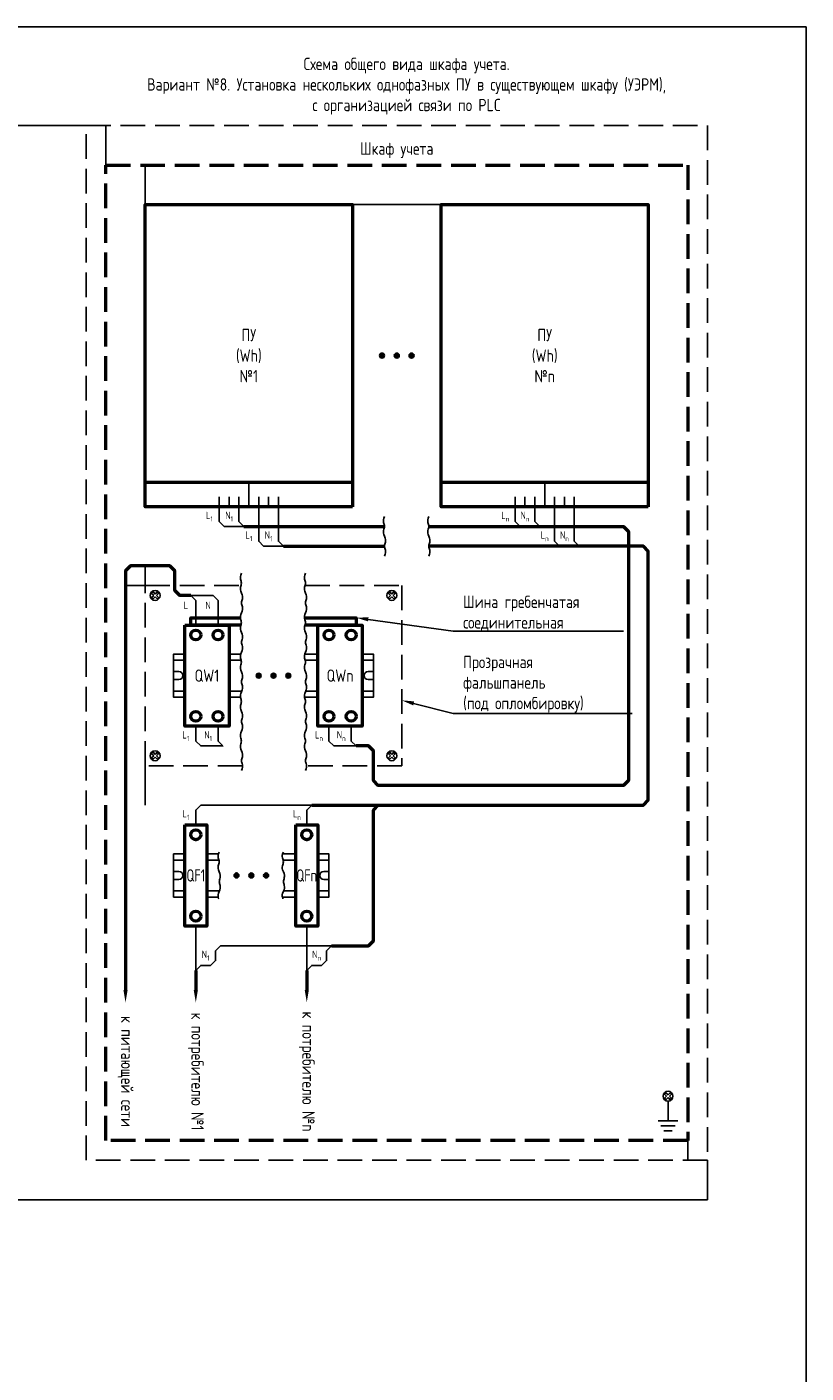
# Model space of a CAD drawing. Header units: millimetres. Extents: x -110 to 4101, y -10868 to 110.
# Tile 90 of 90: x 3943 to 4101, y -2337 to -2064. Entities that reach past the tile are written whole.
import ezdxf
from ezdxf import colors
from ezdxf.entities.mleader import LeaderData, LeaderLine
from ezdxf.math import Vec2, Vec3

# ---------------------------------------------------------------- set-up
doc = ezdxf.new("R2010")
doc.units = ezdxf.units.MM
doc.linetypes.add('GOST2.303 4', pattern=[7, 5, -2, 0])
doc.layers.add('01.Вспомогательный_слой', color=1, linetype='Continuous', plot=False)
doc.styles.add('ЭП', font='GOST.TTF')

msp = doc.modelspace()

# ---------------------------------------------------------------- hatches: boundary and pattern name
at = {"ltscale": 0.2}
h = msp.add_hatch(color=256, dxfattribs=at)
h.dxf.hatch_style = 1
edge = h.paths.add_edge_path()
edge.add_arc((4015.5, -2130.625), 0.5, 0, 360)
h = msp.add_hatch(color=256, dxfattribs=at)
h.dxf.hatch_style = 1
edge = h.paths.add_edge_path()
edge.add_arc((4018.5, -2130.625), 0.5, 0, 360)
h = msp.add_hatch(color=256, dxfattribs=at)
h.dxf.hatch_style = 1
edge = h.paths.add_edge_path()
edge.add_arc((4021.5, -2130.625), 0.5, 0, 360)
h = msp.add_hatch(color=256, dxfattribs=at)
h.dxf.hatch_style = 1
edge = h.paths.add_edge_path()
edge.add_arc((3990.5, -2195.5), 0.5, 0, 360)
h = msp.add_hatch(color=256, dxfattribs=at)
h.dxf.hatch_style = 1
edge = h.paths.add_edge_path()
edge.add_arc((3993.5, -2195.5), 0.5, 0, 360)
h = msp.add_hatch(color=256, dxfattribs=at)
h.dxf.hatch_style = 1
edge = h.paths.add_edge_path()
edge.add_arc((3996.5, -2195.5), 0.5, 0, 360)
h = msp.add_hatch(color=256, dxfattribs=at)
h.dxf.hatch_style = 1
edge = h.paths.add_edge_path()
edge.add_arc((3986, -2236), 0.5, 0, 360)
h = msp.add_hatch(color=256, dxfattribs=at)
h.dxf.hatch_style = 1
edge = h.paths.add_edge_path()
edge.add_arc((3989, -2236), 0.5, 0, 360)
h = msp.add_hatch(color=256, dxfattribs=at)
h.dxf.hatch_style = 1
edge = h.paths.add_edge_path()
edge.add_arc((3992, -2236), 0.5, 0, 360)

# ---------------------------------------------------------------- linework, layer by layer
at = {"linetype": 'GOST2.303 4', "lineweight": 50}
msp.add_lwpolyline([(3959.5, -2092), (4077.5, -2092), (4077.5, -2289.75), (3959.5, -2289.75)], close=True, dxfattribs=at)
at = {"lineweight": 50}
for points in [[(4009.5, -2161.25), (3967.5, -2161.25), (3967.5, -2100), (4009.5, -2100)], [(4069.5, -2161.25), (4027.5, -2161.25), (4027.5, -2100), (4069.5, -2100)], [(3975.5, -2185.25), (3984.5, -2185.25), (3984.5, -2205.75), (3975.5, -2205.75)], [(4002.5, -2185.25), (4011.5, -2185.25), (4011.5, -2205.75), (4002.5, -2205.75)], [(3975.5, -2225.75), (3980, -2225.75), (3980, -2246.25), (3975.5, -2246.25)], [(3998, -2225.75), (4002.5, -2225.75), (4002.5, -2246.25), (3998, -2246.25)]]:
    msp.add_lwpolyline(points, close=True, dxfattribs=at)
for points in [[(3967.5, -2156.25), (4009.5, -2156.25)], [(4027.5, -2156.25), (4069.5, -2156.25)], [(3987.5, -2165.25), (4016, -2165.25)], [(4025, -2165.25), (4064.5, -2165.25), (4065.5, -2166.25), (4065.5, -2216.75), (4064.5, -2217.75), (4014.75, -2217.75), (4013.75, -2216.75), (4013.75, -2210.75), (4012.75, -2209.75), (4010.25, -2209.75)], [(3995.5, -2169.25), (4016, -2169.25)], [(4001.25, -2221.75), (4068.5, -2221.75), (4069.5, -2220.75), (4069.5, -2170.25), (4068.5, -2169.25), (4025, -2169.25)], [(3976.75, -2179.25), (3974.5, -2179.25), (3973.5, -2178.25), (3973.5, -2174.25), (3972.5, -2173.25), (3964.5, -2173.25), (3963.5, -2174.25), (3963.5, -2182.75)], [(3963.5, -2182.75), (3963.5, -2259.25)], [(3986.895, -2185.25), (3976.75, -2185.25), (3976.75, -2183.75), (3986.788, -2183.75)], [(3999.788, -2183.75), (4010.25, -2183.75), (4010.25, -2185.25), (3999.895, -2185.25)], [(4005.25, -2250.25), (4012.75, -2250.25), (4013.75, -2249.25), (4013.75, -2222.75), (4014.75, -2221.75), (4014.75, -2221.75)], [(3977.75, -2255.25), (3977.75, -2259.25)], [(4000.25, -2255.25), (4000.25, -2259.25)]]:
    msp.add_lwpolyline(points, dxfattribs=at)
for points in [[(3967.5, -2156.25), (3967.5, -2161.25)], [(4027.5, -2156.25), (4027.5, -2161.25)], [(3969.217, -2179.25), (3968.793, -2178.826), (3969.076, -2178.543), (3969.5, -2178.967)], [(3969.5, -2179.533), (3969.076, -2179.957), (3968.793, -2179.674), (3969.217, -2179.25)], [(3969.5, -2178.967), (3969.924, -2178.543), (3970.207, -2178.826), (3969.783, -2179.25)], [(3969.783, -2179.25), (3970.207, -2179.674), (3969.924, -2179.957), (3969.5, -2179.533)], [(4017.5, -2178.967), (4017.076, -2178.543), (4016.793, -2178.826), (4017.217, -2179.25)], [(4017.217, -2179.25), (4016.793, -2179.674), (4017.076, -2179.957), (4017.5, -2179.533)], [(4017.783, -2179.25), (4018.207, -2178.826), (4017.924, -2178.543), (4017.5, -2178.967)], [(4017.5, -2179.533), (4017.924, -2179.957), (4018.207, -2179.674), (4017.783, -2179.25)], [(3975.5, -2191.125), (3973.25, -2191.125), (3973.25, -2199.875), (3975.5, -2199.875)], [(4011.5, -2191.125), (4013.75, -2191.125), (4013.75, -2199.875), (4011.5, -2199.875)], [(3975.5, -2192.375), (3973.25, -2192.375), (3973.25, -2198.625), (3975.5, -2198.625)], [(4011.5, -2192.375), (4013.75, -2192.375), (4013.75, -2198.625), (4011.5, -2198.625)], [(3974.312, -2194.687), (3973.25, -2194.687)], [(3974.312, -2196.312), (3973.25, -2196.312)], [(4012.688, -2194.687), (4013.75, -2194.687)], [(4012.688, -2196.312), (4013.75, -2196.312)], [(3969.5, -2211.467), (3969.076, -2211.043), (3968.793, -2211.326), (3969.217, -2211.75)], [(3969.217, -2211.75), (3968.793, -2212.174), (3969.076, -2212.457), (3969.5, -2212.033)], [(3969.783, -2211.75), (3970.207, -2211.326), (3969.924, -2211.043), (3969.5, -2211.467)], [(3969.5, -2212.033), (3969.924, -2212.457), (3970.207, -2212.174), (3969.783, -2211.75)], [(4017.217, -2211.75), (4016.793, -2211.326), (4017.076, -2211.043), (4017.5, -2211.467)], [(4017.5, -2212.033), (4017.076, -2212.457), (4016.793, -2212.174), (4017.217, -2211.75)], [(4017.5, -2211.467), (4017.924, -2211.043), (4018.207, -2211.326), (4017.783, -2211.75)], [(4017.783, -2211.75), (4018.207, -2212.174), (4017.924, -2212.457), (4017.5, -2212.033)], [(3975.5, -2231.625), (3973.25, -2231.625), (3973.25, -2240.375), (3975.5, -2240.375)], [(4002.5, -2231.625), (4004.75, -2231.625), (4004.75, -2240.375), (4002.5, -2240.375)], [(3975.5, -2232.875), (3973.25, -2232.875), (3973.25, -2239.125), (3975.5, -2239.125)], [(4002.5, -2232.875), (4004.75, -2232.875), (4004.75, -2239.125), (4002.5, -2239.125)], [(3974.312, -2235.188), (3973.25, -2235.188)], [(3974.312, -2236.813), (3973.25, -2236.813)], [(4003.687, -2235.188), (4004.75, -2235.188)], [(4003.687, -2236.813), (4004.75, -2236.813)], [(4073.5, -2280.467), (4073.076, -2280.043), (4072.793, -2280.326), (4073.217, -2280.75)], [(4073.217, -2280.75), (4072.793, -2281.174), (4073.076, -2281.457), (4073.5, -2281.033)], [(4073.783, -2280.75), (4074.207, -2280.326), (4073.924, -2280.043), (4073.5, -2280.467)], [(4073.5, -2281.033), (4073.924, -2281.457), (4074.207, -2281.174), (4073.783, -2280.75)]]:
    msp.add_lwpolyline(points)
at = {"ltscale": 0.2}
for points in [[(3982.5, -2161.25), (3982.5, -2164.25), (3983.5, -2165.25), (3983.5, -2165.25)], [(3986.5, -2161.25), (3986.5, -2164.25), (3987.5, -2165.25), (3987.5, -2165.25)], [(3990.5, -2161.25), (3990.5, -2168.25), (3991.5, -2169.25), (3991.5, -2169.25)], [(3994.5, -2161.25), (3994.5, -2168.25), (3995.5, -2169.25), (3995.5, -2169.25)], [(4016, -2163.25), (4015.856, -2163.603), (4015.789, -2163.914), (4015.78, -2164.19), (4015.812, -2164.437), (4015.868, -2164.661), (4015.93, -2164.867), (4015.979, -2165.062), (4016, -2165.25), (4015.979, -2165.438), (4015.93, -2165.633), (4015.868, -2165.839), (4015.812, -2166.062), (4015.78, -2166.31), (4015.789, -2166.586), (4015.856, -2166.897), (4016, -2167.25)], [(4025, -2163.25), (4024.856, -2163.603), (4024.789, -2163.914), (4024.78, -2164.19), (4024.812, -2164.437), (4024.868, -2164.661), (4024.93, -2164.867), (4024.979, -2165.062), (4025, -2165.25), (4024.979, -2165.438), (4024.93, -2165.633), (4024.868, -2165.839), (4024.812, -2166.062), (4024.78, -2166.31), (4024.789, -2166.586), (4024.856, -2166.897), (4025, -2167.25)], [(4042.5, -2161.25), (4042.5, -2164.25), (4043.5, -2165.25), (4043.5, -2165.25)], [(4046.5, -2161.25), (4046.5, -2164.25), (4047.5, -2165.25), (4047.5, -2165.25)], [(4050.5, -2161.25), (4050.5, -2168.25), (4051.5, -2169.25), (4051.5, -2169.25)], [(4054.5, -2161.25), (4054.5, -2168.25), (4055.5, -2169.25), (4055.5, -2169.25)], [(3983.5, -2165.25), (3987.5, -2165.25)], [(4047.5, -2165.25), (4043.5, -2165.25)], [(3991.5, -2169.25), (3995.5, -2169.25)], [(4016, -2167.25), (4016.144, -2167.603), (4016.211, -2167.914), (4016.22, -2168.19), (4016.187, -2168.437), (4016.132, -2168.661), (4016.07, -2168.867), (4016.021, -2169.062), (4016, -2169.25), (4016.021, -2169.438), (4016.07, -2169.633), (4016.132, -2169.839), (4016.187, -2170.062), (4016.22, -2170.31), (4016.211, -2170.586), (4016.144, -2170.897), (4016, -2171.25)], [(4025, -2167.25), (4025.144, -2167.603), (4025.211, -2167.914), (4025.22, -2168.19), (4025.187, -2168.437), (4025.132, -2168.661), (4025.07, -2168.867), (4025.021, -2169.062), (4025, -2169.25), (4025.021, -2169.438), (4025.07, -2169.633), (4025.132, -2169.839), (4025.187, -2170.062), (4025.22, -2170.31), (4025.211, -2170.586), (4025.144, -2170.897), (4025, -2171.25)], [(4055.5, -2169.25), (4051.5, -2169.25)], [(3987, -2174.75), (3986.856, -2175.103), (3986.789, -2175.414), (3986.78, -2175.69), (3986.812, -2175.937), (3986.868, -2176.161), (3986.93, -2176.367), (3986.979, -2176.562), (3987, -2176.75), (3986.979, -2176.938), (3986.93, -2177.133), (3986.868, -2177.339), (3986.812, -2177.562), (3986.78, -2177.81), (3986.789, -2178.086), (3986.856, -2178.397), (3987, -2178.75)], [(4000, -2174.75), (3999.856, -2175.103), (3999.789, -2175.414), (3999.78, -2175.69), (3999.812, -2175.937), (3999.868, -2176.161), (3999.93, -2176.367), (3999.979, -2176.562), (4000, -2176.75), (3999.979, -2176.938), (3999.93, -2177.133), (3999.868, -2177.339), (3999.812, -2177.562), (3999.78, -2177.81), (3999.789, -2178.086), (3999.856, -2178.397), (4000, -2178.75)], [(3982.25, -2185.25), (3982.25, -2180.25), (3981.25, -2179.25), (3976.75, -2179.25)], [(3977.75, -2185.25), (3977.75, -2180.25), (3976.75, -2179.25), (3976.75, -2179.25)], [(3987, -2178.75), (3987.144, -2179.103), (3987.211, -2179.414), (3987.22, -2179.69), (3987.188, -2179.937), (3987.132, -2180.161), (3987.07, -2180.367), (3987.021, -2180.562), (3987, -2180.75), (3987.021, -2180.938), (3987.07, -2181.133), (3987.132, -2181.339), (3987.188, -2181.562), (3987.22, -2181.81), (3987.211, -2182.086), (3987.144, -2182.397), (3987, -2182.75)], [(4000, -2178.75), (4000.144, -2179.103), (4000.211, -2179.414), (4000.22, -2179.69), (4000.188, -2179.937), (4000.132, -2180.161), (4000.07, -2180.367), (4000.021, -2180.562), (4000, -2180.75), (4000.021, -2180.938), (4000.07, -2181.133), (4000.132, -2181.339), (4000.188, -2181.562), (4000.22, -2181.81), (4000.211, -2182.086), (4000.144, -2182.397), (4000, -2182.75)], [(3987, -2182.75), (3986.856, -2183.103), (3986.789, -2183.414), (3986.78, -2183.69), (3986.812, -2183.937), (3986.868, -2184.161), (3986.93, -2184.367), (3986.979, -2184.562), (3987, -2184.75), (3986.979, -2184.938), (3986.93, -2185.133), (3986.868, -2185.339), (3986.812, -2185.562), (3986.78, -2185.81), (3986.789, -2186.086), (3986.856, -2186.397), (3987, -2186.75)], [(4000, -2182.75), (3999.856, -2183.103), (3999.789, -2183.414), (3999.78, -2183.69), (3999.812, -2183.937), (3999.868, -2184.161), (3999.93, -2184.367), (3999.979, -2184.562), (4000, -2184.75), (3999.979, -2184.938), (3999.93, -2185.133), (3999.868, -2185.339), (3999.812, -2185.562), (3999.78, -2185.81), (3999.789, -2186.086), (3999.856, -2186.397), (4000, -2186.75)], [(3987, -2186.75), (3987.144, -2187.103), (3987.211, -2187.414), (3987.22, -2187.69), (3987.188, -2187.937), (3987.132, -2188.161), (3987.07, -2188.367), (3987.021, -2188.562), (3987, -2188.75), (3987.021, -2188.938), (3987.07, -2189.133), (3987.132, -2189.339), (3987.188, -2189.562), (3987.22, -2189.81), (3987.211, -2190.086), (3987.144, -2190.397), (3987, -2190.75)], [(4000, -2186.75), (4000.144, -2187.103), (4000.211, -2187.414), (4000.22, -2187.69), (4000.188, -2187.937), (4000.132, -2188.161), (4000.07, -2188.367), (4000.021, -2188.562), (4000, -2188.75), (4000.021, -2188.938), (4000.07, -2189.133), (4000.132, -2189.339), (4000.188, -2189.562), (4000.22, -2189.81), (4000.211, -2190.086), (4000.144, -2190.397), (4000, -2190.75)], [(3984.5, -2191.125), (3986.852, -2191.125)], [(3987, -2190.75), (3986.856, -2191.103), (3986.789, -2191.414), (3986.78, -2191.69), (3986.812, -2191.937), (3986.868, -2192.161), (3986.93, -2192.367), (3986.979, -2192.562), (3987, -2192.75), (3986.979, -2192.938), (3986.93, -2193.133), (3986.868, -2193.339), (3986.812, -2193.562), (3986.78, -2193.81), (3986.789, -2194.086), (3986.856, -2194.397), (3987, -2194.75)], [(4000, -2190.75), (3999.856, -2191.103), (3999.789, -2191.414), (3999.78, -2191.69), (3999.812, -2191.937), (3999.868, -2192.161), (3999.93, -2192.367), (3999.979, -2192.562), (4000, -2192.75), (3999.979, -2192.938), (3999.93, -2193.133), (3999.868, -2193.339), (3999.812, -2193.562), (3999.78, -2193.81), (3999.789, -2194.086), (3999.856, -2194.397), (4000, -2194.75)], [(3999.852, -2191.125), (4002.5, -2191.125)], [(3984.5, -2192.375), (3986.932, -2192.375)], [(3999.932, -2192.375), (4002.5, -2192.375)], [(3987, -2194.75), (3987.144, -2195.103), (3987.211, -2195.414), (3987.22, -2195.69), (3987.188, -2195.937), (3987.132, -2196.161), (3987.07, -2196.367), (3987.021, -2196.562), (3987, -2196.75), (3987.021, -2196.938), (3987.07, -2197.133), (3987.132, -2197.339), (3987.188, -2197.562), (3987.22, -2197.81), (3987.211, -2198.086), (3987.144, -2198.397), (3987, -2198.75)], [(4000, -2194.75), (4000.144, -2195.103), (4000.211, -2195.414), (4000.22, -2195.69), (4000.188, -2195.937), (4000.132, -2196.161), (4000.07, -2196.367), (4000.021, -2196.562), (4000, -2196.75), (4000.021, -2196.938), (4000.07, -2197.133), (4000.132, -2197.339), (4000.188, -2197.562), (4000.22, -2197.81), (4000.211, -2198.086), (4000.144, -2198.397), (4000, -2198.75)], [(3984.5, -2198.625), (3987.051, -2198.625)], [(3987, -2198.75), (3986.856, -2199.103), (3986.789, -2199.414), (3986.78, -2199.69), (3986.812, -2199.937), (3986.868, -2200.161), (3986.93, -2200.367), (3986.979, -2200.562), (3987, -2200.75), (3986.979, -2200.938), (3986.93, -2201.133), (3986.868, -2201.339), (3986.812, -2201.562), (3986.78, -2201.81), (3986.789, -2202.086), (3986.856, -2202.397), (3987, -2202.75)], [(4000, -2198.75), (3999.856, -2199.103), (3999.789, -2199.414), (3999.78, -2199.69), (3999.812, -2199.937), (3999.868, -2200.161), (3999.93, -2200.367), (3999.979, -2200.562), (4000, -2200.75), (3999.979, -2200.938), (3999.93, -2201.133), (3999.868, -2201.339), (3999.812, -2201.562), (3999.78, -2201.81), (3999.789, -2202.086), (3999.856, -2202.397), (4000, -2202.75)], [(4000.051, -2198.625), (4002.5, -2198.625)], [(3984.5, -2199.875), (3986.804, -2199.875)], [(3999.804, -2199.875), (4002.5, -2199.875)], [(3987, -2202.75), (3987.144, -2203.103), (3987.211, -2203.414), (3987.22, -2203.69), (3987.188, -2203.937), (3987.132, -2204.161), (3987.07, -2204.367), (3987.021, -2204.562), (3987, -2204.75), (3987.021, -2204.938), (3987.07, -2205.133), (3987.132, -2205.339), (3987.188, -2205.562), (3987.22, -2205.81), (3987.211, -2206.086), (3987.144, -2206.397), (3987, -2206.75)], [(4000, -2202.75), (4000.144, -2203.103), (4000.211, -2203.414), (4000.22, -2203.69), (4000.188, -2203.937), (4000.132, -2204.161), (4000.07, -2204.367), (4000.021, -2204.562), (4000, -2204.75), (4000.021, -2204.938), (4000.07, -2205.133), (4000.132, -2205.339), (4000.188, -2205.562), (4000.22, -2205.81), (4000.211, -2206.086), (4000.144, -2206.397), (4000, -2206.75)], [(3977.75, -2205.75), (3977.75, -2208.75), (3978.75, -2209.75), (3983.25, -2209.75)], [(3982.25, -2205.75), (3982.25, -2208.75), (3983.25, -2209.75), (3983.25, -2209.75)], [(3987, -2206.75), (3986.856, -2207.103), (3986.789, -2207.414), (3986.78, -2207.69), (3986.812, -2207.937), (3986.868, -2208.161), (3986.93, -2208.367), (3986.979, -2208.562), (3987, -2208.75), (3986.979, -2208.938), (3986.93, -2209.133), (3986.868, -2209.339), (3986.812, -2209.562), (3986.78, -2209.81), (3986.789, -2210.086), (3986.856, -2210.397), (3987, -2210.75)], [(4000, -2206.75), (3999.856, -2207.103), (3999.789, -2207.414), (3999.78, -2207.69), (3999.812, -2207.937), (3999.868, -2208.161), (3999.93, -2208.367), (3999.979, -2208.562), (4000, -2208.75), (3999.979, -2208.938), (3999.93, -2209.133), (3999.868, -2209.339), (3999.812, -2209.562), (3999.78, -2209.81), (3999.789, -2210.086), (3999.856, -2210.397), (4000, -2210.75)], [(4004.75, -2205.75), (4004.75, -2208.75), (4005.75, -2209.75), (4010.25, -2209.75)], [(4009.25, -2205.75), (4009.25, -2208.75), (4010.25, -2209.75), (4010.25, -2209.75)], [(3987, -2210.75), (3987.144, -2211.103), (3987.211, -2211.414), (3987.22, -2211.69), (3987.188, -2211.937), (3987.132, -2212.161), (3987.07, -2212.367), (3987.021, -2212.562), (3987, -2212.75), (3987.021, -2212.938), (3987.07, -2213.133), (3987.132, -2213.339), (3987.188, -2213.562), (3987.22, -2213.81), (3987.211, -2214.086), (3987.144, -2214.397), (3987, -2214.75)], [(4000, -2210.75), (4000.144, -2211.103), (4000.211, -2211.414), (4000.22, -2211.69), (4000.188, -2211.937), (4000.132, -2212.161), (4000.07, -2212.367), (4000.021, -2212.562), (4000, -2212.75), (4000.021, -2212.938), (4000.07, -2213.133), (4000.132, -2213.339), (4000.188, -2213.562), (4000.22, -2213.81), (4000.211, -2214.086), (4000.144, -2214.397), (4000, -2214.75)], [(3977.75, -2225.75), (3977.75, -2222.75), (3978.75, -2221.75), (3978.75, -2221.75)], [(4001.25, -2221.75), (3978.75, -2221.75)], [(4000.25, -2225.75), (4000.25, -2222.75), (4001.25, -2221.75), (4001.25, -2221.75)], [(3980, -2231.625), (3982.352, -2231.625)], [(3982.5, -2231.25), (3982.356, -2231.603), (3982.289, -2231.914), (3982.28, -2232.19), (3982.312, -2232.437), (3982.368, -2232.661), (3982.43, -2232.867), (3982.479, -2233.062), (3982.5, -2233.25), (3982.479, -2233.438), (3982.43, -2233.633), (3982.368, -2233.839), (3982.312, -2234.062), (3982.28, -2234.31), (3982.289, -2234.586), (3982.356, -2234.897), (3982.5, -2235.25)], [(3995.5, -2231.25), (3995.356, -2231.603), (3995.289, -2231.914), (3995.28, -2232.19), (3995.312, -2232.437), (3995.368, -2232.661), (3995.43, -2232.867), (3995.479, -2233.062), (3995.5, -2233.25), (3995.479, -2233.438), (3995.43, -2233.633), (3995.368, -2233.839), (3995.312, -2234.062), (3995.28, -2234.31), (3995.289, -2234.586), (3995.356, -2234.897), (3995.5, -2235.25)], [(3995.352, -2231.625), (3998, -2231.625)], [(3980, -2232.875), (3982.432, -2232.875)], [(3995.432, -2232.875), (3998, -2232.875)], [(3982.5, -2235.25), (3982.644, -2235.603), (3982.711, -2235.914), (3982.72, -2236.19), (3982.687, -2236.437), (3982.632, -2236.661), (3982.57, -2236.867), (3982.521, -2237.062), (3982.5, -2237.25), (3982.521, -2237.438), (3982.57, -2237.633), (3982.632, -2237.839), (3982.687, -2238.062), (3982.72, -2238.31), (3982.711, -2238.586), (3982.644, -2238.897), (3982.5, -2239.25)], [(3995.5, -2235.25), (3995.644, -2235.603), (3995.711, -2235.914), (3995.72, -2236.19), (3995.687, -2236.437), (3995.632, -2236.661), (3995.57, -2236.867), (3995.521, -2237.062), (3995.5, -2237.25), (3995.521, -2237.438), (3995.57, -2237.633), (3995.632, -2237.839), (3995.687, -2238.062), (3995.72, -2238.31), (3995.711, -2238.586), (3995.644, -2238.897), (3995.5, -2239.25)], [(3980, -2239.125), (3982.551, -2239.125)], [(3982.5, -2239.25), (3982.356, -2239.603), (3982.289, -2239.914), (3982.28, -2240.19), (3982.312, -2240.438), (3982.368, -2240.661), (3982.395, -2240.75)], [(3995.5, -2239.25), (3995.356, -2239.603), (3995.289, -2239.914), (3995.28, -2240.19), (3995.312, -2240.438), (3995.368, -2240.661), (3995.395, -2240.75)], [(3995.551, -2239.125), (3998, -2239.125)], [(3980, -2240.375), (3982.304, -2240.375)], [(3995.304, -2240.375), (3998, -2240.375)], [(3977.75, -2246.25), (3977.75, -2255.25)], [(4000.25, -2246.25), (4000.25, -2255.25)], [(3977.75, -2255.25), (3977.75, -2255.25), (3978.75, -2254.25), (3980.75, -2254.25), (3981.75, -2253.25), (3981.75, -2251.25), (3982.75, -2250.25), (3982.75, -2250.25)], [(3982.75, -2250.25), (4005.25, -2250.25)], [(4000.25, -2255.25), (4000.25, -2255.25), (4001.25, -2254.25), (4003.25, -2254.25), (4004.25, -2253.25), (4004.25, -2251.25), (4005.25, -2250.25), (4005.25, -2250.25)]]:
    msp.add_lwpolyline(points, dxfattribs=at)
at = {"linetype": 'GOST2.303 4'}
for points in [[(3987.212, -2213.75), (3967.5, -2213.75), (3967.5, -2177.25), (3986.895, -2177.25)], [(3999.895, -2177.25), (4019.5, -2177.25), (4019.5, -2213.75), (4000.212, -2213.75)]]:
    msp.add_lwpolyline(points, dxfattribs=at)
at = {"ltscale": 2}
for points in [[(4073.5, -2281.75), (4073.5, -2281.75), (4073.5, -2285.75)], [(4071.5, -2285.75), (4075.5, -2285.75)], [(4072.077, -2286.75), (4074.923, -2286.75)], [(4072.655, -2287.75), (4074.345, -2287.75)]]:
    msp.add_lwpolyline(points, dxfattribs=at)
at = {"ltscale": 0.2}
for centre in [(4015.5, -2130.625), (4018.5, -2130.625), (4021.5, -2130.625), (3990.5, -2195.5), (3993.5, -2195.5), (3996.5, -2195.5), (3986, -2236), (3989, -2236), (3992, -2236)]:
    msp.add_circle(centre, 0.5, dxfattribs=at)
for centre in [(3969.5, -2179.25), (4017.5, -2179.25), (3969.5, -2211.75), (4017.5, -2211.75), (4073.5, -2280.75)]:
    msp.add_circle(centre, 1)
at = {"lineweight": 50}
for centre in [(3977.75, -2187.25), (3982.25, -2187.25), (4004.75, -2187.25), (4009.25, -2187.25), (3977.75, -2203.75), (3982.25, -2203.75), (4004.75, -2203.75), (4009.25, -2203.75), (3977.75, -2227.75), (4000.25, -2227.75), (3977.75, -2244.25), (4000.25, -2244.25)]:
    msp.add_circle(centre, 1, dxfattribs=at)
for centre, start, end in [((3974.312, -2195.5), 270, 90), ((4012.688, -2195.5), 90, 270), ((3974.312, -2236), 270, 90), ((4003.687, -2236), 90, 270)]:
    msp.add_arc(centre, 0.812, start, end)
for points in [[(3963.917, -2259.25), (3963.083, -2259.25), (3963.5, -2261.75)], [(3978.167, -2259.25), (3977.333, -2259.25), (3977.75, -2261.75)], [(4000.667, -2259.25), (3999.833, -2259.25), (4000.25, -2261.75)]]:
    msp.add_solid(points)
at = {"layer": '01.Вспомогательный_слой', "ltscale": 0.2}
msp.add_lwpolyline([(2481.5, -2609.75), (4101.5, -2609.75), (4101.5, -2064), (2481.5, -2064)], close=True, dxfattribs=at)
for points in [[(3939.5, -2084), (3955.5, -2084)], [(3959.5, -2092), (3959.5, -2084), (3955.5, -2084)], [(3967.5, -2092), (3967.5, -2100)], [(4009.5, -2100), (4027.5, -2100)], [(3984.5, -2161.25), (3982.5, -2161.25), (3982.5, -2159.25)], [(3986.5, -2161.25), (3984.5, -2161.25), (3984.5, -2159.25)], [(3988.5, -2161.25), (3986.5, -2161.25), (3986.5, -2159.25)], [(3988.5, -2161.25), (3990.5, -2161.25), (3990.5, -2159.25)], [(3990.5, -2161.25), (3992.5, -2161.25), (3992.5, -2159.25)], [(3992.5, -2161.25), (3994.5, -2161.25), (3994.5, -2159.25)], [(4044.5, -2161.25), (4042.5, -2161.25), (4042.5, -2159.25)], [(4046.5, -2161.25), (4044.5, -2161.25), (4044.5, -2159.25)], [(4048.5, -2161.25), (4046.5, -2161.25), (4046.5, -2159.25)], [(4048.5, -2161.25), (4050.5, -2161.25), (4050.5, -2159.25)], [(4050.5, -2161.25), (4052.5, -2161.25), (4052.5, -2159.25)], [(4052.5, -2161.25), (4054.5, -2161.25), (4054.5, -2159.25)], [(3986.25, -2161.25), (3990.75, -2161.25)], [(3990.796, -2161.25), (3995.296, -2161.25)], [(4046.25, -2161.25), (4050.75, -2161.25)], [(4050.796, -2161.25), (4055.296, -2161.25)], [(3967.5, -2177.25), (3967.5, -2173.25)], [(3967.5, -2177.25), (3963.5, -2177.25)], [(3967.5, -2221.75), (3967.5, -2213.75)], [(4077.5, -2289.75), (4077.5, -2293.75), (4081.5, -2293.75)], [(3813.5, -2293.75), (3813.5, -2301.75), (4081.5, -2301.75), (4081.5, -2293.75)]]:
    msp.add_lwpolyline(points, dxfattribs=at)
at = {"layer": '01.Вспомогательный_слой', "linetype": 'GOST2.303 4'}
msp.add_lwpolyline([(3955.5, -2084), (4081.5, -2084), (4081.5, -2293.75), (3955.5, -2293.75)], close=True, dxfattribs=at)
at = {"layer": '01.Вспомогательный_слой'}
for points in [[(3988.5, -2161.25), (3988.5, -2156.25)], [(4048.5, -2161.25), (4048.5, -2156.25)]]:
    msp.add_lwpolyline(points, dxfattribs=at)

# ---------------------------------------------------------------- texts
at = {"attachment_point": 5, "style": 'ЭП'}
for s, insert, char_height, width in [('Схема общего вида шкафа учета. ^JВариант №8. Установка нескольких однофазных ПУ в существующем шкафу (УЭРМ), ^Jс организацией связи по PLC', (4020.5, -2076), 2.5, 122), ('Шкаф учета', (4018.5, -2089), 2.5, 118), ('ПУ \\P(Wh)\\P№1', (3988.5, -2130.625), 2.5, 42), ('ПУ \\P(Wh)\\P№n', (4048.5, -2130.625), 2.5, 42), ('\\A1;L{\\H0.7x;\\S^ 1;}', (3980.5, -2163.25), 1.5, 4), ('\\A1;N{\\H0.7x;\\S^ 1;}', (3984.5, -2163.25), 1.5, 4), ('\\A1;L{\\H0.7x;\\S^ n;}', (4040.5, -2163.25), 1.5, 4), ('\\A1;N{\\H0.7x;\\S^ n;}', (4044.5, -2163.25), 1.5, 4), ('\\A1;L{\\H0.7x;\\S^ 1;}', (3988.5, -2167.25), 1.5, 4), ('\\A1;N{\\H0.7x;\\S^ 1;}', (3992.5, -2167.25), 1.5, 4), ('\\A1;L{\\H0.7x;\\S^ n;}', (4048.5, -2167.25), 1.5, 4), ('\\A1;N{\\H0.7x;\\S^ n;}', (4052.5, -2167.25), 1.5, 4), ('L', (3975.75, -2181.25), 1.5, 4), ('N', (3980.25, -2181.25), 1.5, 4), ('QW1', (3980, -2195.5), 2.5, 9), ('QWn', (4007, -2195.5), 2.5, 9), ('\\A1;L{\\H0.7x;\\S^ 1;}', (3975.75, -2207.75), 1.5, 4), ('\\A1;N{\\H0.7x;\\S^ 1;}', (3980.25, -2207.75), 1.5, 4), ('\\A1;L{\\H0.7x;\\S^ n;}', (4002.75, -2207.75), 1.5, 4), ('\\A1;N{\\H0.7x;\\S^ n;}', (4007.25, -2207.75), 1.5, 4), ('\\A1;L{\\H0.7x;\\S^ 1;}', (3975.75, -2223.75), 1.5, 4), ('\\A1;L{\\H0.7x;\\S^ n;}', (3998.25, -2223.75), 1.5, 4), ('{\\W0.9;QF1}', (3977.75, -2236), 2.5, 4.5), ('{\\W0.9;QFn}', (4000.25, -2236), 2.5, 4.5), ('\\A1;N{\\H0.7x;\\S^ 1;}', (3979.75, -2252.25), 1.5, 4), ('\\A1;N{\\H0.7x;\\S^ n;}', (4002.25, -2252.25), 1.5, 4)]:
    msp.add_mtext(s, dxfattribs=dict(at, insert=insert, char_height=char_height, width=width))
at = {"char_height": 2.5, "width": 25.5, "attachment_point": 5, "rotation": 270, "style": 'ЭП'}
for s, insert in [('к потребителю №1', (3977.75, -2275.75)), ('к потребителю №n', (4000.25, -2275.75)), ('к питающей сети', (3963.5, -2275.75))]:
    msp.add_mtext(s, dxfattribs=dict(at, insert=insert))

# ---------------------------------------------------------------- leaders
ml = msp.add_multileader_mtext('Standard')
ml.set_content('{\\C256;Шина гребенчатая ^Jсоединительная}', color=250, style='ЭП')
ml.set_leader_properties()
ml.build(insert=Vec2(0, 0))
ml.multileader.update_dxf_attribs({"text_left_attachment_type": 5, "text_right_attachment_type": 5, "dogleg_length": 0, "arrow_head_size": 2.5})
ctx = ml.context
ctx.base_point, ctx.char_height, ctx.arrow_head_size, ctx.plane_origin = Vec3(4029.961, -2186.457), 2.5, 2.5, Vec3(4023.409, -2174.73)
ctx.left_attachment, ctx.right_attachment = 5, 5
notes = []
notes.append((ctx, [(0, (1, 1, 0), (4029.961, -2186.457), (1, 0), 0, [(0, [(4010.25, -2183.75)], 0, [])])]))
ctx.mtext.insert, ctx.mtext.flow_direction = Vec3(4031.961, -2179.291), 5
ml = msp.add_multileader_mtext('Standard')
ml.set_content('{\\C256;Прозрачная ^Jфальшпанель ^J(под опломбировку)}', color=250, style='ЭП')
ml.set_leader_properties()
ml.build(insert=Vec2(0, 0))
ml.multileader.update_dxf_attribs({"text_left_attachment_type": 5, "text_right_attachment_type": 5, "dogleg_length": 0, "arrow_head_size": 2.5})
ctx = ml.context
ctx.base_point, ctx.char_height, ctx.arrow_head_size, ctx.plane_origin = Vec3(4029.961, -2203.207), 2.5, 2.5, Vec3(4023.409, -2191.48)
ctx.left_attachment, ctx.right_attachment = 5, 5
notes.append((ctx, [(0, (1, 1, 0), (4029.961, -2203.207), (1, 0), 0, [(0, [(4019.5, -2200.5)], 0, [])])]))
ctx.mtext.insert, ctx.mtext.flow_direction = Vec3(4031.961, -2191.483), 5
for ctx, leaders in notes:
    for number, flags, end, landing, length, lines in leaders:
        leader = LeaderData()
        leader.index, (leader.has_last_leader_line, leader.has_dogleg_vector, leader.attachment_direction) = number, flags
        leader.last_leader_point, leader.dogleg_vector, leader.dogleg_length = Vec3(end), Vec3(landing), length
        for number, points, colour, breaks in lines:
            line = LeaderLine()
            line.index, line.vertices, line.color, line.breaks = number, Vec3.list(points), colors.encode_raw_color(colour), breaks
            leader.lines.append(line)
        ctx.leaders.append(leader)

doc.saveas('drawing.dxf')
